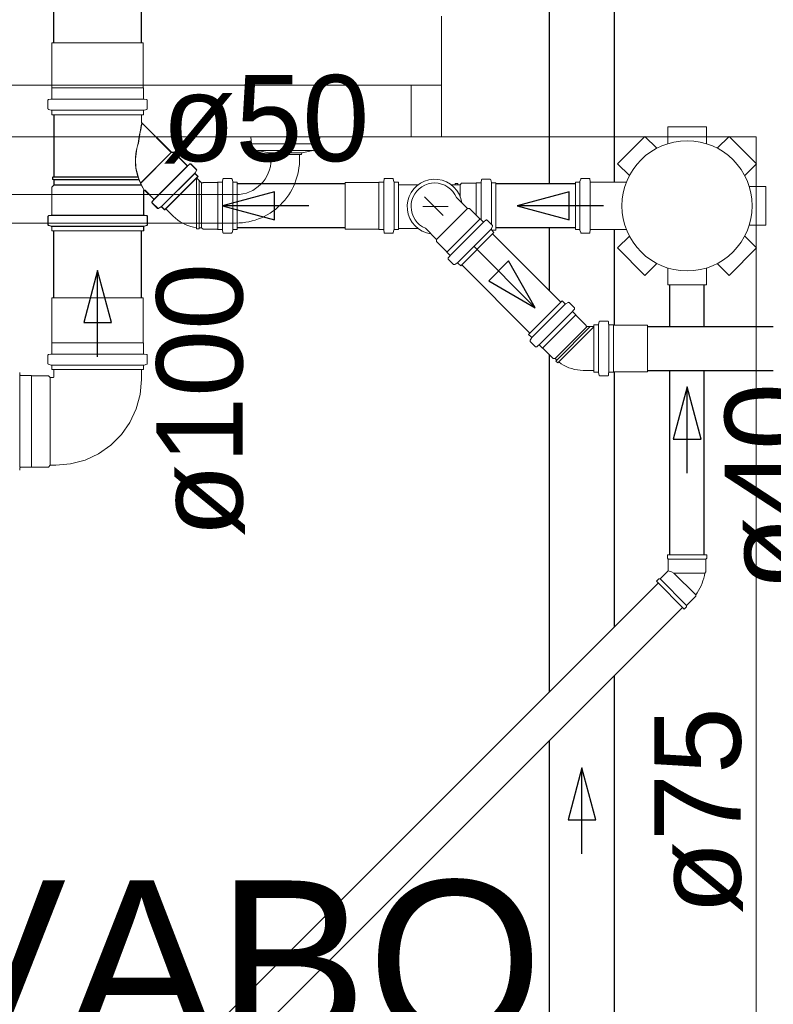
# Model space of a CAD drawing. Header units: millimetres. Extents: x 567 to 934, y -1 to 364.
# Tile 28 of 256: x 604.48 to 606.23, y 44.62 to 46.9. Entities that reach past the tile are written whole.
import ezdxf

# ---------------------------------------------------------------- set-up
doc = ezdxf.new("R2010")
doc.units = ezdxf.units.MM
doc.header["$MEASUREMENT"] = 0
doc.linetypes.add('NULL', pattern=[0])
doc.layers.add('ARQ FINA', color=8, linetype='Continuous')
for name, color, linetype, lineweight in [('CV-Condutos', 14, 'Continuous', 25), ('CV-Sentido conduto', 14, 'Continuous', 30), ('Simbolos', 14, 'Continuous', 20), ('Simbolos_int', 14, 'Continuous', 15), ('TQ-Condutos', 14, 'Continuous', 25), ('TQ-Sentido conduto', 14, 'Continuous', 30), ('TQ-Textos conduto', 7, 'Continuous', 9)]:
    doc.layers.add(name, color=color, linetype=linetype, lineweight=lineweight)
doc.styles.add('Arial', font='arial.ttf')

msp = doc.modelspace()

# ---------------------------------------------------------------- linework, layer by layer
at = {"layer": 'ARQ FINA', "lineweight": 5}
for p, q in [((605.4556, 46.749), (605.4556, 46.909)), ((603.7156, 46.749), (605.4556, 46.749)), ((605.3856, 46.629), (605.3856, 46.749)), ((605.4556, 46.749), (605.4556, 46.629)), ((605.3856, 46.629), (603.7856, 46.629)), ((605.015, 46.613), (605.0136, 46.629)), ((605.1736, 46.629), (605.1722, 46.613)), ((605.4556, 46.629), (605.3856, 46.629)), ((605.4556, 46.629), (606.1856, 46.629)), ((606.1856, 46.629), (606.1856, 42.909)), ((605.015, 46.613), (605.1722, 46.613)), ((605.0554, 46.5916), (605.0293, 46.597)), ((605.1579, 46.597), (605.0293, 46.597)), ((605.1579, 46.597), (605.1318, 46.5916)), ((605.056, 46.588), (605.0554, 46.5916)), ((605.0554, 46.5916), (605.1318, 46.5916)), ((605.0598, 46.588), (605.056, 46.588)), ((605.0598, 46.588), (605.1262, 46.588)), ((605.1312, 46.588), (605.1262, 46.588)), ((605.1318, 46.5916), (605.1312, 46.588)), ((603.6002, 46.495), (604.979, 46.495)), ((604.979, 46.429), (603.6002, 46.429))]:
    msp.add_line(p, q, dxfattribs=at)
for centre, radius, start, end in [((605.0329, 46.6146), 0.018, 185, 258.4393), ((605.1543, 46.6146), 0.018, 281.5607, 355), ((604.979, 46.5767), 0.1476, 270, 4.4129), ((604.979, 46.5767), 0.0816, 270, 360), ((604.979, 46.5767), 0.0816, 360, 7.9985)]:
    msp.add_arc(centre, radius, start, end, dxfattribs=at)
at = {"layer": 'CV-Condutos'}
for p, q in [((605.5745, 46.4037), (605.7327, 46.2455)), ((605.5028, 46.332), (605.661, 46.1738)), ((605.9336, 46.1888), (606.2257, 46.1888)), ((605.9336, 46.0874), (606.2257, 46.0874))]:
    msp.add_line(p, q, dxfattribs=at)
at = {"layer": 'CV-Sentido conduto'}
for p, q in [((605.6111, 46.3411), (605.5654, 46.2953)), ((605.6736, 46.2328), (605.6111, 46.3411)), ((605.5654, 46.2953), (605.6736, 46.2328))]:
    msp.add_line(p, q, dxfattribs=at)
msp.add_lwpolyline([(605.5322, 46.3743), (605.6736, 46.2328)], dxfattribs=at)
at = {"layer": 'Simbolos'}
for p, q in [((604.5522, 46.7427), (604.5522, 46.8474)), ((604.7642, 46.7427), (604.7642, 46.8474)), ((604.5517, 46.7422), (604.5522, 46.7427)), ((604.5517, 46.7181), (604.5517, 46.7422)), ((604.7647, 46.7422), (604.7642, 46.7427)), ((604.7647, 46.7181), (604.7647, 46.7422)), ((604.5429, 46.6947), (604.5429, 46.7136)), ((604.5447, 46.7156), (604.5499, 46.7161)), ((604.7717, 46.7156), (604.7665, 46.7161)), ((604.7735, 46.6947), (604.7735, 46.7136)), ((604.5444, 46.6928), (604.5502, 46.6912)), ((604.5517, 46.6804), (604.5517, 46.6893)), ((604.7647, 46.6804), (604.7647, 46.6893)), ((604.772, 46.6928), (604.7662, 46.6912)), ((604.7647, 46.6804), (604.5517, 46.6804)), ((604.5566, 46.5359), (604.5566, 46.6799)), ((604.5566, 46.6799), (604.7598, 46.6799)), ((604.5571, 46.5364), (604.5571, 46.6804)), ((604.5571, 46.6804), (604.7603, 46.6804)), ((604.7598, 46.662), (604.7598, 46.6799)), ((604.829, 46.5928), (604.7598, 46.662)), ((604.7603, 46.6625), (604.7603, 46.6804)), ((604.8295, 46.5933), (604.7603, 46.6625)), ((605.9806, 46.652), (605.9806, 46.6132)), ((605.9806, 46.652), (606.0706, 46.652)), ((606.0706, 46.652), (606.0706, 46.6132)), ((605.8644, 46.5666), (605.928, 46.6302)), ((605.928, 46.6302), (605.9555, 46.6028)), ((606.1232, 46.6302), (606.0957, 46.6028)), ((606.1232, 46.6302), (606.1868, 46.5666)), ((604.7575, 46.5212), (604.829, 46.5928)), ((604.758, 46.5217), (604.8295, 46.5933)), ((604.8347, 46.5928), (604.829, 46.5928)), ((604.8352, 46.5933), (604.8295, 46.5933)), ((604.8651, 46.5624), (604.8347, 46.5928)), ((604.8656, 46.5629), (604.8352, 46.5933)), ((604.789, 46.4837), (604.8664, 46.5611)), ((604.7895, 46.4842), (604.8669, 46.5616)), ((604.8718, 46.5657), (604.8678, 46.5623)), ((604.8723, 46.5662), (604.8683, 46.5628)), ((604.8869, 46.5531), (604.8745, 46.5655)), ((604.8874, 46.5536), (604.875, 46.566)), ((604.8872, 46.5507), (604.8842, 46.5454)), ((604.8877, 46.5512), (604.8847, 46.5459)), ((605.8644, 46.5666), (605.8919, 46.5391)), ((606.1868, 46.5666), (606.1593, 46.5391)), ((604.5566, 46.5359), (604.5536, 46.5357)), ((604.5536, 46.5298), (604.5536, 46.5357)), ((604.5566, 46.5295), (604.5536, 46.5298)), ((604.5571, 46.5364), (604.5541, 46.5362)), ((604.5541, 46.5303), (604.5541, 46.5362)), ((604.5571, 46.53), (604.5541, 46.5303)), ((604.7519, 46.5359), (604.5566, 46.5359)), ((604.7541, 46.5295), (604.5566, 46.5295)), ((604.5566, 46.5171), (604.5566, 46.5295)), ((604.7524, 46.5364), (604.5571, 46.5364)), ((604.7546, 46.53), (604.5571, 46.53)), ((604.5571, 46.5176), (604.5571, 46.53)), ((604.806, 46.4667), (604.8834, 46.5441)), ((604.8065, 46.4672), (604.8839, 46.5446)), ((604.8133, 46.4595), (604.8906, 46.5368)), ((604.8138, 46.46), (604.8911, 46.5373)), ((604.8906, 46.5368), (604.8845, 46.543)), ((604.8911, 46.5373), (604.885, 46.5435)), ((604.8992, 46.5226), (604.8878, 46.534)), ((604.9486, 46.5308), (604.9481, 46.5255)), ((604.9681, 46.5326), (604.9506, 46.5326)), ((604.9701, 46.5311), (604.9716, 46.5252)), ((605.3226, 46.5308), (605.3221, 46.5255)), ((605.3421, 46.5326), (605.3246, 46.5326)), ((605.344, 46.5311), (605.3456, 46.5252)), ((605.5486, 46.529), (605.5481, 46.5238)), ((605.5681, 46.5309), (605.5506, 46.5309)), ((605.57, 46.5294), (605.5716, 46.5234)), ((605.7788, 46.5311), (605.7772, 46.5252)), ((605.7808, 46.5326), (605.7983, 46.5326)), ((605.8003, 46.5308), (605.8007, 46.5255)), ((604.5517, 46.5122), (604.5566, 46.5171)), ((604.5517, 46.4486), (604.5517, 46.5122)), ((604.5522, 46.5127), (604.5571, 46.5176)), ((604.5522, 46.4491), (604.5522, 46.5127)), ((604.7594, 46.5171), (604.5566, 46.5171)), ((604.7599, 46.5176), (604.5571, 46.5176)), ((604.7647, 46.4486), (604.7647, 46.5032)), ((604.7652, 46.4491), (604.7652, 46.5037)), ((604.7877, 46.485), (604.7681, 46.5046)), ((604.7882, 46.4855), (604.7686, 46.5051)), ((604.9028, 46.5233), (604.902, 46.5226)), ((604.9364, 46.5233), (604.9028, 46.5233)), ((604.9368, 46.5237), (604.9364, 46.5233)), ((604.9461, 46.5237), (604.9368, 46.5237)), ((604.9823, 46.5237), (604.9736, 46.5237)), ((604.9823, 46.4143), (604.9823, 46.5237)), ((605.3103, 46.5233), (605.2322, 46.5233)), ((605.3107, 46.5237), (605.3103, 46.5233)), ((605.3201, 46.5237), (605.3107, 46.5237)), ((605.3562, 46.5237), (605.3475, 46.5237)), ((605.3562, 46.5237), (605.3562, 46.4143)), ((605.4016, 46.518), (605.3562, 46.518)), ((605.4991, 46.518), (605.4784, 46.518)), ((605.4875, 46.518), (605.4878, 46.521)), ((605.4937, 46.521), (605.4878, 46.521)), ((605.4939, 46.518), (605.4937, 46.521)), ((605.5027, 46.5216), (605.4991, 46.518)), ((605.5363, 46.5216), (605.5027, 46.5216)), ((605.5367, 46.522), (605.5363, 46.5216)), ((605.5461, 46.522), (605.5367, 46.522)), ((605.5822, 46.522), (605.5735, 46.522)), ((605.5822, 46.522), (605.5822, 46.4126)), ((605.7666, 46.4143), (605.7666, 46.5237)), ((605.7666, 46.5237), (605.7753, 46.5237)), ((605.8027, 46.5237), (605.8849, 46.5237)), ((606.2086, 46.514), (606.1697, 46.514)), ((606.2086, 46.514), (606.2086, 46.424)), ((604.7845, 46.4783), (604.7878, 46.4823)), ((604.785, 46.4788), (604.7883, 46.4828)), ((605.5161, 46.4629), (605.4904, 46.4886)), ((604.797, 46.4632), (604.7846, 46.4756)), ((604.7975, 46.4637), (604.7851, 46.4761)), ((604.7994, 46.4629), (604.8047, 46.4659)), ((604.7999, 46.4634), (604.8052, 46.4664)), ((604.8133, 46.4595), (604.8071, 46.4656)), ((604.8138, 46.46), (604.8076, 46.4661)), ((604.8337, 46.4447), (604.8161, 46.4623)), ((605.5212, 46.4629), (605.5161, 46.4629)), ((605.545, 46.4391), (605.5212, 46.4629)), ((604.5429, 46.4252), (604.5429, 46.4441)), ((604.5434, 46.4257), (604.5434, 46.4446)), ((604.5447, 46.4461), (604.5499, 46.4466)), ((604.5452, 46.4466), (604.5504, 46.4471)), ((604.5517, 46.4467), (604.7647, 46.4467)), ((604.5522, 46.4472), (604.7652, 46.4472)), ((604.7717, 46.4461), (604.7665, 46.4466)), ((604.7722, 46.4466), (604.767, 46.4471)), ((604.7735, 46.4252), (604.7735, 46.4441)), ((604.774, 46.4257), (604.774, 46.4446)), ((605.5455, 46.4391), (605.545, 46.4391)), ((605.5522, 46.4325), (605.5455, 46.4391)), ((605.5589, 46.4358), (605.5549, 46.4324)), ((605.574, 46.4232), (605.5616, 46.4356)), ((604.5444, 46.4233), (604.5502, 46.4217)), ((604.5449, 46.4238), (604.5507, 46.4222)), ((604.5517, 46.4213), (604.7647, 46.4213)), ((604.5517, 46.4109), (604.5517, 46.4198)), ((604.5517, 46.4109), (604.7647, 46.4109)), ((604.5522, 46.4218), (604.7652, 46.4218)), ((604.5522, 46.4114), (604.5522, 46.4203)), ((604.5522, 46.4114), (604.7652, 46.4114)), ((604.7647, 46.4109), (604.7647, 46.4198)), ((604.7652, 46.4114), (604.7652, 46.4203)), ((604.772, 46.4233), (604.7662, 46.4217)), ((604.7725, 46.4238), (604.7667, 46.4222)), ((604.8876, 46.4183), (604.8879, 46.4153)), ((604.8937, 46.4153), (604.8879, 46.4153)), ((604.894, 46.4183), (604.8937, 46.4153)), ((604.8992, 46.4183), (604.894, 46.4183)), ((604.9028, 46.4147), (604.8992, 46.4183)), ((604.9364, 46.4147), (604.9028, 46.4147)), ((604.9368, 46.4143), (604.9364, 46.4147)), ((604.9461, 46.4143), (604.9368, 46.4143)), ((604.9486, 46.4072), (604.9481, 46.4125)), ((604.9701, 46.4069), (604.9716, 46.4128)), ((604.9823, 46.4143), (604.9736, 46.4143)), ((605.3103, 46.4147), (605.2322, 46.4147)), ((605.3107, 46.4143), (605.3103, 46.4147)), ((605.3201, 46.4143), (605.3107, 46.4143)), ((605.3226, 46.4072), (605.3221, 46.4125)), ((605.344, 46.4069), (605.3456, 46.4128)), ((605.3562, 46.4143), (605.3475, 46.4143)), ((605.4016, 46.4166), (605.3562, 46.4166)), ((605.4444, 46.3912), (605.4187, 46.4169)), ((605.5743, 46.4208), (605.5712, 46.4155)), ((605.5777, 46.4069), (605.5716, 46.4131)), ((605.5822, 46.4126), (605.5735, 46.4126)), ((605.7666, 46.4143), (605.7753, 46.4143)), ((605.7788, 46.4069), (605.7772, 46.4128)), ((605.8003, 46.4072), (605.8007, 46.4125)), ((605.8027, 46.4143), (605.8849, 46.4143)), ((606.2086, 46.424), (606.1697, 46.424)), ((604.9681, 46.4054), (604.9506, 46.4054)), ((605.3421, 46.4054), (605.3246, 46.4054)), ((605.4444, 46.3861), (605.4444, 46.3912)), ((605.5777, 46.4069), (605.5004, 46.3296)), ((605.7808, 46.4054), (605.7983, 46.4054)), ((605.8644, 46.3714), (605.8919, 46.3989)), ((606.1868, 46.3714), (606.1593, 46.3989)), ((605.4682, 46.3623), (605.4444, 46.3861)), ((605.928, 46.3078), (605.8644, 46.3714)), ((606.1868, 46.3714), (606.1232, 46.3078)), ((605.4682, 46.3618), (605.4682, 46.3623)), ((605.4748, 46.3551), (605.4682, 46.3618)), ((605.4715, 46.3484), (605.4749, 46.3524)), ((605.4841, 46.3333), (605.4717, 46.3457)), ((605.4865, 46.333), (605.4918, 46.3361)), ((605.5004, 46.3296), (605.4942, 46.3357)), ((605.928, 46.3078), (605.9555, 46.3353)), ((605.9806, 46.286), (605.9806, 46.3249)), ((606.0706, 46.286), (606.0706, 46.3249)), ((606.1232, 46.3078), (606.0957, 46.3353)), ((606.0706, 46.286), (605.9806, 46.286)), ((604.5522, 46.1513), (604.5522, 46.256)), ((604.7642, 46.1513), (604.7642, 46.256)), ((605.6581, 46.1709), (605.7355, 46.2483)), ((605.7355, 46.2483), (605.7417, 46.2421)), ((605.7494, 46.2449), (605.7441, 46.2418)), ((605.7518, 46.2446), (605.7642, 46.2322)), ((605.7643, 46.2295), (605.7609, 46.2254)), ((605.7611, 46.2227), (605.7677, 46.2161)), ((605.7677, 46.2161), (605.7677, 46.2156)), ((605.7677, 46.2156), (605.7914, 46.1918)), ((605.7914, 46.1918), (605.7914, 46.1908)), ((605.7934, 46.1888), (605.8096, 46.1888)), ((605.8096, 46.0834), (605.8096, 46.1928)), ((605.8096, 46.1928), (605.8183, 46.1928)), ((605.8218, 46.2002), (605.8202, 46.1942)), ((605.8237, 46.2017), (605.8413, 46.2017)), ((605.8433, 46.1998), (605.8437, 46.1946)), ((605.8457, 46.1928), (605.8551, 46.1928)), ((605.8551, 46.1928), (605.8555, 46.1924)), ((605.8555, 46.1924), (605.9336, 46.1924)), ((605.6581, 46.1709), (605.6643, 46.1648)), ((605.6615, 46.1571), (605.6646, 46.1624)), ((604.5517, 46.1508), (604.5522, 46.1513)), ((604.5517, 46.1267), (604.5517, 46.1508)), ((604.7647, 46.1508), (604.7642, 46.1513)), ((604.7647, 46.1267), (604.7647, 46.1508)), ((605.6619, 46.1546), (605.6743, 46.1422)), ((605.677, 46.1421), (605.681, 46.1455)), ((605.6837, 46.1454), (605.6903, 46.1388)), ((605.6903, 46.1388), (605.6909, 46.1388)), ((605.6909, 46.1388), (605.7146, 46.115)), ((604.5429, 46.1033), (604.5429, 46.1222)), ((604.5447, 46.1242), (604.5499, 46.1247)), ((604.7717, 46.1242), (604.7665, 46.1247)), ((604.7735, 46.1033), (604.7735, 46.1222)), ((605.7146, 46.115), (605.7197, 46.115)), ((605.7197, 46.115), (605.7234, 46.1113)), ((604.5444, 46.1014), (604.5502, 46.0998)), ((604.5517, 46.089), (604.5517, 46.0979)), ((604.7647, 46.089), (604.7647, 46.0979)), ((604.772, 46.1014), (604.7662, 46.0998)), ((605.7234, 46.1113), (605.7215, 46.109)), ((605.7215, 46.109), (605.7256, 46.1049)), ((605.7279, 46.1068), (605.7256, 46.1049)), ((604.4774, 46.0825), (604.4779, 46.0773)), ((604.4799, 46.0755), (604.504, 46.0755)), ((604.504, 46.0755), (604.5045, 46.075)), ((604.5045, 46.075), (604.544, 46.075)), ((604.544, 46.075), (604.5484, 46.0706)), ((604.5484, 46.0706), (604.5546, 46.0706)), ((604.7647, 46.089), (604.5517, 46.089)), ((604.5566, 46.089), (604.5566, 46.0726)), ((604.7598, 46.089), (604.7598, 46.0662)), ((605.7847, 46.0874), (605.8096, 46.0874)), ((605.8096, 46.0834), (605.8183, 46.0834)), ((605.8218, 46.0759), (605.8202, 46.0819)), ((605.8237, 46.0745), (605.8413, 46.0745)), ((605.8433, 46.0763), (605.8437, 46.0815)), ((605.8457, 46.0834), (605.8551, 46.0834)), ((605.8551, 46.0834), (605.8555, 46.0838)), ((605.8555, 46.0838), (605.9336, 46.0838)), ((604.504, 45.8625), (604.5045, 45.863)), ((604.5045, 45.863), (604.544, 45.863)), ((604.544, 45.863), (604.5484, 45.8674)), ((604.5484, 45.8674), (604.561, 45.8674)), ((604.4774, 45.8555), (604.4779, 45.8607)), ((604.4799, 45.8625), (604.504, 45.8625)), ((605.98, 45.6597), (606.0712, 45.6597)), ((605.98, 45.6597), (605.98, 45.6517)), ((606.0712, 45.6597), (606.0712, 45.6517)), ((605.98, 45.6517), (605.982, 45.6496)), ((605.982, 45.6496), (605.982, 45.6227)), ((606.0712, 45.6517), (606.0692, 45.6496)), ((606.0692, 45.6496), (606.0692, 45.6197)), ((605.963, 45.6037), (605.982, 45.6227)), ((606.0692, 45.6197), (606.0668, 45.6173)), ((605.9545, 45.598), (605.9601, 45.6037)), ((605.9545, 45.598), (606.019, 45.5335)), ((605.9601, 45.6037), (605.963, 45.6037)), ((606.0458, 45.5632), (606.0458, 45.5666)), ((606.0246, 45.542), (606.0458, 45.5632)), ((606.019, 45.5335), (606.0246, 45.5392)), ((606.0246, 45.5392), (606.0246, 45.542))]:
    msp.add_line(p, q, dxfattribs=at)
for points in [[(604.5447, 46.7156), (604.5444, 46.7156), (604.5441, 46.7154), (604.5438, 46.7153), (604.5435, 46.7151), (604.5433, 46.7148), (604.5431, 46.7146), (604.543, 46.7143), (604.5429, 46.7139), (604.5429, 46.7136)], [(604.5499, 46.7161), (604.5502, 46.7161), (604.5505, 46.7162), (604.5508, 46.7164), (604.5511, 46.7166), (604.5513, 46.7168), (604.5515, 46.7171), (604.5516, 46.7174), (604.5517, 46.7177), (604.5517, 46.7181)], [(604.7647, 46.7181), (604.7647, 46.7177), (604.7648, 46.7174), (604.7649, 46.7171), (604.7651, 46.7168), (604.7653, 46.7166), (604.7656, 46.7164), (604.7659, 46.7162), (604.7662, 46.7161), (604.7665, 46.7161)], [(604.7735, 46.7136), (604.7735, 46.7139), (604.7734, 46.7143), (604.7733, 46.7146), (604.7731, 46.7148), (604.7729, 46.7151), (604.7726, 46.7153), (604.7723, 46.7154), (604.772, 46.7156), (604.7717, 46.7156)], [(604.5429, 46.6947), (604.5429, 46.6944), (604.543, 46.6941), (604.5431, 46.6939), (604.5432, 46.6936), (604.5434, 46.6934), (604.5436, 46.6932), (604.5439, 46.693), (604.5441, 46.6929), (604.5444, 46.6928)], [(604.5517, 46.6893), (604.5517, 46.6896), (604.5516, 46.6899), (604.5515, 46.6901), (604.5514, 46.6904), (604.5512, 46.6906), (604.551, 46.6908), (604.5508, 46.691), (604.5505, 46.6911), (604.5502, 46.6912)], [(604.7662, 46.6912), (604.7659, 46.6911), (604.7657, 46.691), (604.7654, 46.6908), (604.7652, 46.6906), (604.765, 46.6904), (604.7649, 46.6901), (604.7648, 46.6899), (604.7647, 46.6896), (604.7647, 46.6893)], [(604.772, 46.6928), (604.7723, 46.6929), (604.7726, 46.693), (604.7728, 46.6932), (604.773, 46.6934), (604.7732, 46.6936), (604.7733, 46.6939), (604.7734, 46.6941), (604.7735, 46.6944), (604.7735, 46.6947)], [(604.7598, 46.662), (604.7598, 46.6618), (604.7598, 46.6616), (604.7599, 46.6614), (604.76, 46.6612), (604.7601, 46.661), (604.7602, 46.6608), (604.7603, 46.6606), (604.7605, 46.6605), (604.7607, 46.6603)], [(604.7603, 46.6625), (604.7603, 46.6623), (604.7603, 46.6621), (604.7604, 46.6619), (604.7605, 46.6617), (604.7606, 46.6615), (604.7607, 46.6613), (604.7608, 46.6611), (604.761, 46.661), (604.7612, 46.6608)], [(604.7607, 46.6603), (604.7596, 46.6552), (604.7586, 46.6501), (604.7576, 46.645), (604.7567, 46.6398), (604.7557, 46.6347), (604.7549, 46.6295), (604.754, 46.6243), (604.7532, 46.6192), (604.7524, 46.614)], [(604.7612, 46.6608), (604.7601, 46.6557), (604.7591, 46.6506), (604.7581, 46.6455), (604.7572, 46.6403), (604.7562, 46.6352), (604.7554, 46.63), (604.7545, 46.6248), (604.7537, 46.6197), (604.7529, 46.6145)], [(604.7524, 46.614), (604.7505, 46.6079), (604.749, 46.6018), (604.7478, 46.5955), (604.7469, 46.5892), (604.7462, 46.5829), (604.7459, 46.5766), (604.7459, 46.5702), (604.7461, 46.5639), (604.7467, 46.5575)], [(604.7529, 46.6145), (604.751, 46.6084), (604.7495, 46.6023), (604.7483, 46.596), (604.7474, 46.5897), (604.7467, 46.5834), (604.7464, 46.5771), (604.7464, 46.5707), (604.7466, 46.5644), (604.7472, 46.558)], [(604.7467, 46.5575), (604.7478, 46.5514), (604.7492, 46.5453), (604.7509, 46.5393), (604.7528, 46.5333), (604.7549, 46.5275), (604.7573, 46.5217), (604.7599, 46.516), (604.7627, 46.5104), (604.7658, 46.505)], [(604.7472, 46.558), (604.7483, 46.5519), (604.7497, 46.5458), (604.7514, 46.5398), (604.7533, 46.5338), (604.7554, 46.528), (604.7578, 46.5222), (604.7604, 46.5165), (604.7632, 46.5109), (604.7663, 46.5055)], [(604.8651, 46.5624), (604.8653, 46.5622), (604.8656, 46.562), (604.8659, 46.5619), (604.8663, 46.5618), (604.8666, 46.5618), (604.8669, 46.5618), (604.8672, 46.5619), (604.8675, 46.5621), (604.8678, 46.5623)], [(604.8656, 46.5629), (604.8658, 46.5627), (604.8661, 46.5625), (604.8664, 46.5624), (604.8668, 46.5623), (604.8671, 46.5623), (604.8674, 46.5623), (604.8677, 46.5624), (604.868, 46.5626), (604.8683, 46.5628)], [(604.8745, 46.5655), (604.8743, 46.5657), (604.874, 46.5659), (604.8737, 46.566), (604.8734, 46.5661), (604.873, 46.5661), (604.8727, 46.5661), (604.8724, 46.566), (604.8721, 46.5658), (604.8718, 46.5657)], [(604.875, 46.566), (604.8748, 46.5662), (604.8745, 46.5664), (604.8742, 46.5665), (604.8739, 46.5666), (604.8735, 46.5666), (604.8732, 46.5666), (604.8729, 46.5665), (604.8726, 46.5663), (604.8723, 46.5662)], [(604.8872, 46.5507), (604.8874, 46.551), (604.8874, 46.5513), (604.8875, 46.5515), (604.8875, 46.5518), (604.8875, 46.5521), (604.8874, 46.5524), (604.8873, 46.5527), (604.8871, 46.5529), (604.8869, 46.5531)], [(604.8877, 46.5512), (604.8879, 46.5515), (604.8879, 46.5518), (604.888, 46.552), (604.888, 46.5523), (604.888, 46.5526), (604.8879, 46.5529), (604.8878, 46.5532), (604.8876, 46.5534), (604.8874, 46.5536)], [(604.8842, 46.5454), (604.884, 46.5451), (604.8839, 46.5449), (604.8839, 46.5446), (604.8839, 46.5443), (604.8839, 46.544), (604.884, 46.5437), (604.8841, 46.5434), (604.8843, 46.5432), (604.8845, 46.543)], [(604.8847, 46.5459), (604.8845, 46.5456), (604.8844, 46.5454), (604.8844, 46.5451), (604.8844, 46.5448), (604.8844, 46.5445), (604.8845, 46.5442), (604.8846, 46.5439), (604.8848, 46.5437), (604.885, 46.5435)], [(604.9461, 46.5237), (604.9465, 46.5238), (604.9468, 46.5238), (604.9471, 46.524), (604.9474, 46.5241), (604.9476, 46.5244), (604.9478, 46.5246), (604.948, 46.5249), (604.9481, 46.5252), (604.9481, 46.5256)], [(604.9506, 46.5326), (604.9503, 46.5326), (604.9499, 46.5325), (604.9496, 46.5324), (604.9494, 46.5322), (604.9491, 46.532), (604.9489, 46.5317), (604.9488, 46.5314), (604.9487, 46.5311), (604.9486, 46.5308)], [(604.97, 46.5311), (604.9699, 46.5314), (604.9698, 46.5317), (604.9696, 46.5319), (604.9694, 46.5321), (604.9692, 46.5323), (604.969, 46.5324), (604.9687, 46.5325), (604.9684, 46.5326), (604.9681, 46.5326)], [(604.9716, 46.5252), (604.9717, 46.5249), (604.9719, 46.5247), (604.972, 46.5244), (604.9722, 46.5242), (604.9725, 46.5241), (604.9727, 46.5239), (604.973, 46.5238), (604.9733, 46.5237), (604.9736, 46.5237)], [(605.3201, 46.5237), (605.3204, 46.5238), (605.3207, 46.5238), (605.321, 46.524), (605.3213, 46.5241), (605.3216, 46.5244), (605.3218, 46.5246), (605.3219, 46.5249), (605.322, 46.5252), (605.3221, 46.5256)], [(605.3246, 46.5326), (605.3242, 46.5326), (605.3239, 46.5325), (605.3236, 46.5324), (605.3233, 46.5322), (605.3231, 46.532), (605.3229, 46.5317), (605.3227, 46.5314), (605.3226, 46.5311), (605.3226, 46.5308)], [(605.344, 46.5311), (605.3439, 46.5314), (605.3438, 46.5317), (605.3436, 46.5319), (605.3434, 46.5321), (605.3432, 46.5323), (605.3429, 46.5324), (605.3427, 46.5325), (605.3424, 46.5326), (605.3421, 46.5326)], [(605.3456, 46.5252), (605.3457, 46.5249), (605.3458, 46.5247), (605.346, 46.5244), (605.3462, 46.5242), (605.3464, 46.5241), (605.3467, 46.5239), (605.347, 46.5238), (605.3472, 46.5237), (605.3475, 46.5237)], [(605.5506, 46.5309), (605.5502, 46.5308), (605.5499, 46.5308), (605.5496, 46.5306), (605.5493, 46.5304), (605.5491, 46.5302), (605.5489, 46.53), (605.5487, 46.5297), (605.5486, 46.5294), (605.5486, 46.529)], [(605.57, 46.5294), (605.5699, 46.5297), (605.5698, 46.5299), (605.5696, 46.5302), (605.5694, 46.5304), (605.5692, 46.5305), (605.5689, 46.5307), (605.5687, 46.5308), (605.5684, 46.5308), (605.5681, 46.5309)], [(605.7753, 46.5237), (605.7756, 46.5237), (605.7759, 46.5238), (605.7762, 46.5239), (605.7764, 46.5241), (605.7766, 46.5242), (605.7768, 46.5244), (605.777, 46.5247), (605.7771, 46.5249), (605.7772, 46.5252)], [(605.7808, 46.5326), (605.7805, 46.5326), (605.7802, 46.5325), (605.7799, 46.5324), (605.7797, 46.5323), (605.7794, 46.5321), (605.7792, 46.5319), (605.7791, 46.5317), (605.7789, 46.5314), (605.7788, 46.5311)], [(605.8003, 46.5308), (605.8002, 46.5311), (605.8001, 46.5314), (605.8, 46.5317), (605.7998, 46.532), (605.7995, 46.5322), (605.7992, 46.5324), (605.7989, 46.5325), (605.7986, 46.5326), (605.7983, 46.5326)], [(605.8008, 46.5256), (605.8008, 46.5252), (605.8009, 46.5249), (605.8011, 46.5246), (605.8013, 46.5244), (605.8015, 46.5241), (605.8018, 46.524), (605.8021, 46.5238), (605.8024, 46.5238), (605.8027, 46.5237)], [(604.7681, 46.5046), (604.7679, 46.5048), (604.7677, 46.505), (604.7675, 46.5051), (604.7672, 46.5052), (604.767, 46.5052), (604.7667, 46.5052), (604.7664, 46.5052), (604.7662, 46.5052), (604.7659, 46.5051), (604.7657, 46.505), (604.7655, 46.5048), (604.7653, 46.5046), (604.7651, 46.5044), (604.765, 46.5042), (604.7649, 46.504), (604.7648, 46.5037), (604.7647, 46.5035), (604.7647, 46.5032)], [(604.7686, 46.5051), (604.7684, 46.5053), (604.7682, 46.5055), (604.768, 46.5056), (604.7677, 46.5057), (604.7675, 46.5057), (604.7672, 46.5057), (604.7669, 46.5057), (604.7667, 46.5057), (604.7664, 46.5056), (604.7662, 46.5055), (604.766, 46.5053), (604.7658, 46.5051), (604.7656, 46.5049), (604.7655, 46.5047), (604.7654, 46.5045), (604.7653, 46.5042), (604.7652, 46.504), (604.7652, 46.5037)], [(604.8992, 46.5226), (604.8995, 46.5224), (604.8998, 46.5222), (604.9001, 46.5221), (604.9005, 46.522), (604.9008, 46.522), (604.9012, 46.5221), (604.9015, 46.5222), (604.9018, 46.5224), (604.902, 46.5226)], [(605.4904, 46.4886), (605.4868, 46.4956), (605.4822, 46.5021), (605.4767, 46.5078), (605.4705, 46.5127), (605.4636, 46.5166), (605.4562, 46.5195), (605.4485, 46.5213), (605.4406, 46.522), (605.4327, 46.5215), (605.425, 46.5199), (605.4176, 46.5171), (605.4106, 46.5134), (605.4042, 46.5086), (605.3986, 46.503), (605.3939, 46.4967), (605.3901, 46.4897), (605.3874, 46.4823), (605.3858, 46.4746), (605.3853, 46.4666), (605.386, 46.4588), (605.3878, 46.451), (605.3907, 46.4437), (605.3946, 46.4368), (605.3995, 46.4306), (605.4052, 46.4251), (605.4116, 46.4205), (605.4187, 46.4169)], [(605.5461, 46.522), (605.5464, 46.522), (605.5467, 46.5221), (605.547, 46.5222), (605.5473, 46.5224), (605.5476, 46.5226), (605.5478, 46.5229), (605.5479, 46.5232), (605.548, 46.5235), (605.5481, 46.5238)], [(605.5716, 46.5235), (605.5717, 46.5232), (605.5718, 46.5229), (605.572, 46.5227), (605.5722, 46.5225), (605.5724, 46.5223), (605.5727, 46.5222), (605.573, 46.5221), (605.5732, 46.522), (605.5735, 46.522)], [(604.7878, 46.4823), (604.788, 46.4826), (604.7882, 46.4829), (604.7883, 46.4832), (604.7883, 46.4835), (604.7883, 46.4839), (604.7882, 46.4842), (604.7881, 46.4845), (604.7879, 46.4848), (604.7877, 46.485)], [(604.7883, 46.4828), (604.7885, 46.4831), (604.7887, 46.4834), (604.7888, 46.4837), (604.7888, 46.484), (604.7888, 46.4844), (604.7887, 46.4847), (604.7886, 46.485), (604.7884, 46.4853), (604.7882, 46.4855)], [(604.7845, 46.4783), (604.7843, 46.478), (604.7841, 46.4777), (604.784, 46.4774), (604.784, 46.4771), (604.784, 46.4767), (604.7841, 46.4764), (604.7842, 46.4761), (604.7844, 46.4758), (604.7846, 46.4756)], [(604.785, 46.4788), (604.7848, 46.4785), (604.7846, 46.4782), (604.7845, 46.4779), (604.7845, 46.4776), (604.7845, 46.4772), (604.7846, 46.4769), (604.7847, 46.4766), (604.7849, 46.4763), (604.7851, 46.4761)], [(604.797, 46.4632), (604.7972, 46.463), (604.7974, 46.4628), (604.7977, 46.4627), (604.798, 46.4626), (604.7983, 46.4626), (604.7986, 46.4626), (604.7988, 46.4627), (604.7991, 46.4627), (604.7994, 46.4629)], [(604.7975, 46.4637), (604.7977, 46.4635), (604.7979, 46.4633), (604.7982, 46.4632), (604.7985, 46.4631), (604.7988, 46.4631), (604.7991, 46.4631), (604.7993, 46.4632), (604.7996, 46.4632), (604.7999, 46.4634)], [(604.8071, 46.4656), (604.8069, 46.4658), (604.8067, 46.466), (604.8064, 46.4661), (604.8061, 46.4662), (604.8058, 46.4662), (604.8055, 46.4662), (604.8052, 46.4662), (604.805, 46.4661), (604.8047, 46.466)], [(604.8076, 46.4661), (604.8074, 46.4663), (604.8072, 46.4665), (604.8069, 46.4666), (604.8066, 46.4667), (604.8063, 46.4667), (604.806, 46.4667), (604.8057, 46.4667), (604.8055, 46.4666), (604.8052, 46.4665)], [(604.5447, 46.4461), (604.5444, 46.4461), (604.5441, 46.446), (604.5438, 46.4458), (604.5435, 46.4456), (604.5433, 46.4454), (604.5431, 46.4451), (604.543, 46.4448), (604.5429, 46.4445), (604.5429, 46.4441)], [(604.5452, 46.4466), (604.5449, 46.4466), (604.5446, 46.4465), (604.5443, 46.4463), (604.544, 46.4461), (604.5438, 46.4459), (604.5436, 46.4456), (604.5435, 46.4453), (604.5434, 46.445), (604.5434, 46.4446)], [(604.5499, 46.4466), (604.5502, 46.4466), (604.5505, 46.4467), (604.5508, 46.4469), (604.5511, 46.4471), (604.5513, 46.4473), (604.5515, 46.4476), (604.5516, 46.4479), (604.5517, 46.4482), (604.5517, 46.4486)], [(604.5504, 46.4471), (604.5507, 46.4471), (604.551, 46.4472), (604.5513, 46.4474), (604.5516, 46.4476), (604.5518, 46.4478), (604.552, 46.4481), (604.5521, 46.4484), (604.5522, 46.4487), (604.5522, 46.4491)], [(604.7647, 46.4486), (604.7647, 46.4482), (604.7648, 46.4479), (604.7649, 46.4476), (604.7651, 46.4473), (604.7653, 46.4471), (604.7656, 46.4469), (604.7659, 46.4467), (604.7662, 46.4466), (604.7665, 46.4466)], [(604.7652, 46.4491), (604.7652, 46.4487), (604.7653, 46.4484), (604.7654, 46.4481), (604.7656, 46.4478), (604.7658, 46.4476), (604.7661, 46.4474), (604.7664, 46.4472), (604.7667, 46.4471), (604.767, 46.4471)], [(604.7735, 46.4441), (604.7735, 46.4445), (604.7734, 46.4448), (604.7733, 46.4451), (604.7731, 46.4454), (604.7729, 46.4456), (604.7726, 46.4458), (604.7723, 46.446), (604.772, 46.4461), (604.7717, 46.4461)], [(604.774, 46.4446), (604.774, 46.445), (604.7739, 46.4453), (604.7738, 46.4456), (604.7736, 46.4459), (604.7734, 46.4461), (604.7731, 46.4463), (604.7728, 46.4465), (604.7725, 46.4466), (604.7722, 46.4466)], [(604.8337, 46.4447), (604.8387, 46.4401), (604.844, 46.4359), (604.8496, 46.4321), (604.8555, 46.4287), (604.8616, 46.4257), (604.8678, 46.4232), (604.8743, 46.4211), (604.8809, 46.4195), (604.8876, 46.4183)], [(605.5616, 46.4356), (605.5613, 46.4359), (605.5611, 46.436), (605.5608, 46.4361), (605.5604, 46.4362), (605.5601, 46.4362), (605.5598, 46.4362), (605.5595, 46.4361), (605.5592, 46.436), (605.5589, 46.4358)], [(604.5429, 46.4252), (604.5429, 46.4249), (604.543, 46.4246), (604.5431, 46.4244), (604.5432, 46.4241), (604.5434, 46.4239), (604.5436, 46.4237), (604.5439, 46.4235), (604.5441, 46.4234), (604.5444, 46.4233)], [(604.5434, 46.4257), (604.5434, 46.4254), (604.5435, 46.4251), (604.5436, 46.4249), (604.5437, 46.4246), (604.5439, 46.4244), (604.5441, 46.4242), (604.5444, 46.424), (604.5446, 46.4239), (604.5449, 46.4238)], [(604.5517, 46.4198), (604.5517, 46.4201), (604.5516, 46.4204), (604.5515, 46.4206), (604.5514, 46.4209), (604.5512, 46.4211), (604.551, 46.4213), (604.5508, 46.4215), (604.5505, 46.4216), (604.5502, 46.4217)], [(604.5522, 46.4203), (604.5522, 46.4206), (604.5521, 46.4209), (604.552, 46.4211), (604.5519, 46.4214), (604.5517, 46.4216), (604.5515, 46.4218), (604.5513, 46.422), (604.551, 46.4221), (604.5507, 46.4222)], [(604.7662, 46.4217), (604.7659, 46.4216), (604.7657, 46.4215), (604.7654, 46.4213), (604.7652, 46.4211), (604.765, 46.4209), (604.7649, 46.4206), (604.7648, 46.4204), (604.7647, 46.4201), (604.7647, 46.4198)], [(604.7667, 46.4222), (604.7664, 46.4221), (604.7662, 46.422), (604.7659, 46.4218), (604.7657, 46.4216), (604.7655, 46.4214), (604.7654, 46.4211), (604.7653, 46.4209), (604.7652, 46.4206), (604.7652, 46.4203)], [(604.772, 46.4233), (604.7723, 46.4234), (604.7726, 46.4235), (604.7728, 46.4237), (604.773, 46.4239), (604.7732, 46.4241), (604.7733, 46.4244), (604.7734, 46.4246), (604.7735, 46.4249), (604.7735, 46.4252)], [(604.7725, 46.4238), (604.7728, 46.4239), (604.7731, 46.424), (604.7733, 46.4242), (604.7735, 46.4244), (604.7737, 46.4246), (604.7738, 46.4249), (604.7739, 46.4251), (604.774, 46.4254), (604.774, 46.4257)], [(604.9481, 46.4125), (604.9481, 46.4128), (604.948, 46.4131), (604.9478, 46.4134), (604.9476, 46.4137), (604.9474, 46.4139), (604.9471, 46.4141), (604.9468, 46.4142), (604.9465, 46.4143), (604.9461, 46.4143)], [(604.9736, 46.4143), (604.9733, 46.4143), (604.973, 46.4142), (604.9727, 46.4141), (604.9725, 46.414), (604.9722, 46.4138), (604.972, 46.4136), (604.9719, 46.4134), (604.9717, 46.4131), (604.9716, 46.4128)], [(605.3221, 46.4125), (605.322, 46.4128), (605.3219, 46.4131), (605.3218, 46.4134), (605.3216, 46.4137), (605.3213, 46.4139), (605.321, 46.4141), (605.3207, 46.4142), (605.3204, 46.4143), (605.3201, 46.4143)], [(605.3475, 46.4143), (605.3472, 46.4143), (605.347, 46.4142), (605.3467, 46.4141), (605.3464, 46.414), (605.3462, 46.4138), (605.346, 46.4136), (605.3458, 46.4134), (605.3457, 46.4131), (605.3456, 46.4128)], [(605.5522, 46.4325), (605.5524, 46.4323), (605.5527, 46.4321), (605.553, 46.432), (605.5533, 46.4319), (605.5537, 46.4319), (605.554, 46.4319), (605.5543, 46.432), (605.5546, 46.4322), (605.5549, 46.4324)], [(605.5712, 46.4155), (605.5711, 46.4153), (605.571, 46.415), (605.571, 46.4147), (605.571, 46.4144), (605.571, 46.4141), (605.5711, 46.4138), (605.5712, 46.4136), (605.5714, 46.4133), (605.5716, 46.4131)], [(605.5735, 46.4126), (605.5734, 46.4126), (605.5733, 46.4126), (605.5732, 46.4125), (605.573, 46.4125), (605.5729, 46.4125), (605.5728, 46.4124), (605.5727, 46.4124), (605.5725, 46.4123), (605.5724, 46.4122)], [(605.5743, 46.4208), (605.5744, 46.4211), (605.5745, 46.4214), (605.5746, 46.4217), (605.5746, 46.422), (605.5745, 46.4223), (605.5745, 46.4225), (605.5743, 46.4228), (605.5742, 46.423), (605.574, 46.4233)], [(605.7772, 46.4128), (605.7771, 46.4131), (605.777, 46.4134), (605.7768, 46.4136), (605.7766, 46.4138), (605.7764, 46.414), (605.7762, 46.4141), (605.7759, 46.4142), (605.7756, 46.4143), (605.7753, 46.4143)], [(605.8027, 46.4143), (605.8024, 46.4143), (605.8021, 46.4142), (605.8018, 46.4141), (605.8015, 46.4139), (605.8013, 46.4137), (605.8011, 46.4134), (605.8009, 46.4131), (605.8008, 46.4128), (605.8008, 46.4125)], [(604.9486, 46.4073), (604.9487, 46.4069), (604.9488, 46.4066), (604.9489, 46.4063), (604.9491, 46.4061), (604.9494, 46.4058), (604.9496, 46.4057), (604.9499, 46.4055), (604.9503, 46.4055), (604.9506, 46.4054)], [(604.9681, 46.4054), (604.9684, 46.4054), (604.9687, 46.4055), (604.969, 46.4056), (604.9692, 46.4058), (604.9694, 46.4059), (604.9696, 46.4061), (604.9698, 46.4064), (604.9699, 46.4066), (604.97, 46.4069)], [(605.3226, 46.4073), (605.3226, 46.4069), (605.3227, 46.4066), (605.3229, 46.4063), (605.3231, 46.4061), (605.3233, 46.4058), (605.3236, 46.4057), (605.3239, 46.4055), (605.3242, 46.4055), (605.3246, 46.4054)], [(605.3421, 46.4054), (605.3424, 46.4054), (605.3427, 46.4055), (605.3429, 46.4056), (605.3432, 46.4058), (605.3434, 46.4059), (605.3436, 46.4061), (605.3438, 46.4064), (605.3439, 46.4066), (605.344, 46.4069)], [(605.7788, 46.4069), (605.7789, 46.4066), (605.7791, 46.4064), (605.7792, 46.4061), (605.7794, 46.4059), (605.7797, 46.4058), (605.7799, 46.4056), (605.7802, 46.4055), (605.7805, 46.4054), (605.7808, 46.4054)], [(605.7983, 46.4054), (605.7986, 46.4055), (605.7989, 46.4055), (605.7992, 46.4057), (605.7995, 46.4058), (605.7998, 46.4061), (605.8, 46.4063), (605.8001, 46.4066), (605.8002, 46.4069), (605.8003, 46.4073)], [(605.4715, 46.3484), (605.4713, 46.3481), (605.4712, 46.3478), (605.4711, 46.3475), (605.4711, 46.3472), (605.4711, 46.3469), (605.4711, 46.3466), (605.4713, 46.3462), (605.4714, 46.346), (605.4716, 46.3457)], [(605.4749, 46.3524), (605.4751, 46.3527), (605.4753, 46.353), (605.4754, 46.3533), (605.4754, 46.3537), (605.4754, 46.354), (605.4753, 46.3543), (605.4752, 46.3546), (605.475, 46.3549), (605.4748, 46.3551)], [(605.484, 46.3333), (605.4843, 46.3331), (605.4845, 46.333), (605.4848, 46.3328), (605.4851, 46.3328), (605.4853, 46.3327), (605.4856, 46.3327), (605.4859, 46.3328), (605.4862, 46.3329), (605.4865, 46.333)], [(605.4942, 46.3357), (605.494, 46.3359), (605.4937, 46.3361), (605.4935, 46.3362), (605.4932, 46.3363), (605.4929, 46.3363), (605.4926, 46.3363), (605.4923, 46.3363), (605.492, 46.3362), (605.4918, 46.3361)], [(605.7417, 46.2421), (605.7419, 46.242), (605.7421, 46.2418), (605.7424, 46.2417), (605.7427, 46.2416), (605.743, 46.2416), (605.7432, 46.2416), (605.7435, 46.2416), (605.7438, 46.2417), (605.7441, 46.2418)], [(605.7518, 46.2446), (605.7516, 46.2448), (605.7513, 46.2449), (605.7511, 46.245), (605.7508, 46.2451), (605.7505, 46.2452), (605.7502, 46.2452), (605.7499, 46.2451), (605.7497, 46.245), (605.7494, 46.2449)], [(605.7643, 46.2295), (605.7645, 46.2298), (605.7646, 46.2301), (605.7647, 46.2304), (605.7648, 46.2307), (605.7648, 46.231), (605.7647, 46.2314), (605.7646, 46.2317), (605.7644, 46.2319), (605.7642, 46.2322)], [(605.7609, 46.2254), (605.7608, 46.2252), (605.7606, 46.2249), (605.7605, 46.2246), (605.7605, 46.2242), (605.7605, 46.2239), (605.7606, 46.2236), (605.7607, 46.2233), (605.7608, 46.223), (605.7611, 46.2227)], [(605.7914, 46.1908), (605.7915, 46.1904), (605.7916, 46.1901), (605.7917, 46.1898), (605.7919, 46.1895), (605.7921, 46.1892), (605.7924, 46.189), (605.7927, 46.1889), (605.7931, 46.1888), (605.7934, 46.1888)], [(605.8183, 46.1928), (605.8186, 46.1928), (605.8189, 46.1928), (605.8191, 46.193), (605.8194, 46.1931), (605.8196, 46.1933), (605.8198, 46.1935), (605.82, 46.1937), (605.8201, 46.194), (605.8202, 46.1942)], [(605.8237, 46.2017), (605.8234, 46.2016), (605.8232, 46.2016), (605.8229, 46.2015), (605.8226, 46.2013), (605.8224, 46.2012), (605.8222, 46.2009), (605.822, 46.2007), (605.8219, 46.2005), (605.8218, 46.2002)], [(605.8433, 46.1998), (605.8432, 46.2002), (605.8431, 46.2005), (605.8429, 46.2008), (605.8427, 46.201), (605.8425, 46.2012), (605.8422, 46.2014), (605.8419, 46.2016), (605.8416, 46.2016), (605.8413, 46.2017)], [(605.8437, 46.1946), (605.8438, 46.1943), (605.8439, 46.194), (605.844, 46.1937), (605.8443, 46.1934), (605.8445, 46.1932), (605.8448, 46.193), (605.8451, 46.1929), (605.8454, 46.1928), (605.8457, 46.1928)], [(605.6646, 46.1624), (605.6647, 46.1626), (605.6648, 46.1629), (605.6649, 46.1632), (605.6649, 46.1635), (605.6648, 46.1638), (605.6648, 46.1641), (605.6646, 46.1643), (605.6645, 46.1646), (605.6643, 46.1648)], [(605.6615, 46.1571), (605.6614, 46.1568), (605.6613, 46.1565), (605.6613, 46.1562), (605.6613, 46.1559), (605.6613, 46.1556), (605.6614, 46.1554), (605.6615, 46.1551), (605.6617, 46.1549), (605.6619, 46.1546)], [(605.6743, 46.1422), (605.6745, 46.142), (605.6748, 46.1419), (605.6751, 46.1417), (605.6754, 46.1417), (605.6757, 46.1417), (605.6761, 46.1417), (605.6764, 46.1418), (605.6767, 46.1419), (605.677, 46.1421)], [(605.6837, 46.1454), (605.6834, 46.1456), (605.6832, 46.1458), (605.6829, 46.1459), (605.6825, 46.146), (605.6822, 46.146), (605.6819, 46.1459), (605.6816, 46.1458), (605.6813, 46.1457), (605.681, 46.1455)], [(604.5447, 46.1242), (604.5444, 46.1242), (604.5441, 46.1241), (604.5438, 46.1239), (604.5435, 46.1237), (604.5433, 46.1235), (604.5431, 46.1232), (604.543, 46.1229), (604.5429, 46.1226), (604.5429, 46.1222)], [(604.5499, 46.1247), (604.5502, 46.1248), (604.5505, 46.1249), (604.5508, 46.125), (604.5511, 46.1252), (604.5513, 46.1255), (604.5515, 46.1257), (604.5516, 46.126), (604.5517, 46.1264), (604.5517, 46.1267)], [(604.7647, 46.1267), (604.7647, 46.1264), (604.7648, 46.126), (604.7649, 46.1257), (604.7651, 46.1255), (604.7653, 46.1252), (604.7656, 46.125), (604.7659, 46.1249), (604.7662, 46.1248), (604.7665, 46.1247)], [(604.7735, 46.1222), (604.7735, 46.1226), (604.7734, 46.1229), (604.7733, 46.1232), (604.7731, 46.1235), (604.7729, 46.1237), (604.7726, 46.1239), (604.7723, 46.1241), (604.772, 46.1242), (604.7717, 46.1242)], [(604.5429, 46.1033), (604.5429, 46.1031), (604.543, 46.1028), (604.5431, 46.1025), (604.5432, 46.1022), (604.5434, 46.102), (604.5436, 46.1018), (604.5439, 46.1016), (604.5441, 46.1015), (604.5444, 46.1014)], [(604.5517, 46.0979), (604.5517, 46.0982), (604.5516, 46.0985), (604.5515, 46.0988), (604.5514, 46.099), (604.5512, 46.0992), (604.551, 46.0994), (604.5508, 46.0996), (604.5505, 46.0997), (604.5502, 46.0998)], [(604.7662, 46.0998), (604.7659, 46.0997), (604.7657, 46.0996), (604.7654, 46.0994), (604.7652, 46.0992), (604.765, 46.099), (604.7649, 46.0988), (604.7648, 46.0985), (604.7647, 46.0982), (604.7647, 46.0979)], [(604.772, 46.1014), (604.7723, 46.1015), (604.7726, 46.1016), (604.7728, 46.1018), (604.773, 46.102), (604.7732, 46.1022), (604.7733, 46.1025), (604.7734, 46.1028), (604.7735, 46.1031), (604.7735, 46.1033)], [(605.7279, 46.1068), (605.7335, 46.1029), (605.7393, 46.0994), (605.7453, 46.0963), (605.7515, 46.0936), (605.758, 46.0914), (605.7645, 46.0897), (605.7712, 46.0884), (605.7779, 46.0876), (605.7847, 46.0874)], [(604.4779, 46.0774), (604.4779, 46.077), (604.478, 46.0767), (604.4782, 46.0764), (604.4784, 46.0762), (604.4786, 46.0759), (604.4789, 46.0758), (604.4792, 46.0756), (604.4795, 46.0756), (604.4799, 46.0755)], [(604.5546, 46.0706), (604.555, 46.0707), (604.5553, 46.0707), (604.5556, 46.0709), (604.5559, 46.0711), (604.5561, 46.0713), (604.5563, 46.0716), (604.5565, 46.0719), (604.5566, 46.0723), (604.5566, 46.0726)], [(605.8202, 46.0819), (605.8201, 46.0822), (605.82, 46.0824), (605.8198, 46.0826), (605.8196, 46.0829), (605.8194, 46.083), (605.8191, 46.0832), (605.8189, 46.0833), (605.8186, 46.0833), (605.8183, 46.0834)], [(605.8218, 46.0759), (605.8219, 46.0757), (605.822, 46.0754), (605.8222, 46.0752), (605.8224, 46.075), (605.8226, 46.0748), (605.8229, 46.0747), (605.8232, 46.0745), (605.8234, 46.0745), (605.8237, 46.0745)], [(605.8413, 46.0745), (605.8416, 46.0745), (605.8419, 46.0746), (605.8422, 46.0747), (605.8425, 46.0749), (605.8427, 46.0751), (605.8429, 46.0754), (605.8431, 46.0757), (605.8432, 46.076), (605.8433, 46.0763)], [(605.8457, 46.0834), (605.8454, 46.0833), (605.8451, 46.0833), (605.8448, 46.0831), (605.8445, 46.0829), (605.8443, 46.0827), (605.844, 46.0825), (605.8439, 46.0822), (605.8438, 46.0819), (605.8437, 46.0815)], [(604.561, 45.8674), (604.5955, 45.8704), (604.629, 45.8794), (604.6604, 45.8941), (604.6888, 45.9139), (604.7133, 45.9384), (604.7332, 45.9668), (604.7478, 45.9982), (604.7568, 46.0317), (604.7598, 46.0662)], [(604.4799, 45.8625), (604.4795, 45.8625), (604.4792, 45.8624), (604.4789, 45.8623), (604.4786, 45.8621), (604.4784, 45.8619), (604.4782, 45.8616), (604.478, 45.8613), (604.4779, 45.861), (604.4779, 45.8607)], [(606.0458, 45.5666), (606.0493, 45.5717), (606.0525, 45.5769), (606.0555, 45.5823), (606.0581, 45.5879), (606.0605, 45.5935), (606.0625, 45.5993), (606.0643, 45.6052), (606.0657, 45.6112), (606.0668, 45.6173)]]:
    msp.add_lwpolyline(points, dxfattribs=at)
msp.add_circle((606.0256, 46.469), 0.151, dxfattribs=at)
at = {"layer": 'Simbolos_int'}
for p, q in [((604.7642, 46.8474), (604.5522, 46.8474)), ((604.7642, 46.7427), (604.5522, 46.7427)), ((604.7647, 46.7162), (604.5517, 46.7162)), ((604.7647, 46.6908), (604.5517, 46.6908)), ((604.8878, 46.534), (604.8161, 46.4623)), ((604.8876, 46.4183), (604.8876, 46.5338)), ((604.894, 46.4183), (604.894, 46.5278)), ((604.8992, 46.4183), (604.8992, 46.5226)), ((604.9368, 46.4143), (604.9368, 46.5237)), ((604.948, 46.4143), (604.948, 46.5237)), ((604.972, 46.4143), (604.972, 46.5237)), ((605.2322, 46.5233), (605.2322, 46.4147)), ((605.3107, 46.5237), (605.3107, 46.4143)), ((605.3219, 46.5237), (605.3219, 46.4143)), ((605.346, 46.5237), (605.346, 46.4143)), ((605.3562, 46.518), (605.3562, 46.4166)), ((605.4991, 46.518), (605.4991, 46.4907)), ((605.5363, 46.5216), (605.5363, 46.4477)), ((605.5479, 46.522), (605.5479, 46.4367)), ((605.572, 46.522), (605.572, 46.4252)), ((605.7768, 46.4143), (605.7768, 46.5237)), ((605.8009, 46.4143), (605.8009, 46.5237)), ((605.4166, 46.4898), (605.4595, 46.4469)), ((605.4129, 46.4673), (605.4713, 46.4673)), ((605.4444, 46.3912), (605.5161, 46.4629)), ((605.4682, 46.3618), (605.5455, 46.4391)), ((605.5535, 46.4312), (605.4761, 46.3538)), ((605.5705, 46.4142), (605.4931, 46.3368)), ((605.572, 46.4168), (605.572, 46.4126)), ((604.7642, 46.256), (604.5522, 46.256)), ((605.6654, 46.1637), (605.7427, 46.2411)), ((605.6824, 46.1467), (605.7598, 46.224)), ((605.6903, 46.1388), (605.7677, 46.2161)), ((605.7197, 46.115), (605.7935, 46.1888)), ((605.7234, 46.1113), (605.8008, 46.1888)), ((605.7279, 46.1068), (605.8096, 46.1885)), ((605.8096, 46.1888), (605.8096, 46.0874)), ((605.8198, 46.0834), (605.8198, 46.1928)), ((605.8439, 46.0834), (605.8439, 46.1928)), ((605.8551, 46.0834), (605.8551, 46.1928)), ((605.9336, 46.0838), (605.9336, 46.1924)), ((604.7642, 46.1513), (604.5522, 46.1513)), ((604.7647, 46.1249), (604.5517, 46.1249)), ((604.7647, 46.0994), (604.5517, 46.0994)), ((604.478, 45.8625), (604.478, 46.0755)), ((604.5045, 45.863), (604.5045, 46.075)), ((604.5484, 45.8674), (604.5484, 46.0706)), ((604.5566, 46.089), (604.7598, 46.089)), ((605.982, 45.6496), (606.0692, 45.6496)), ((605.9894, 45.6197), (605.982, 45.6227)), ((605.9952, 45.6173), (605.9894, 45.6197)), ((605.9952, 45.6173), (606.0458, 45.5666)), ((606.0668, 45.6173), (605.9952, 45.6173)), ((606.0246, 45.542), (605.963, 45.6037))]:
    msp.add_line(p, q, dxfattribs=at)
msp.add_lwpolyline([(605.503, 46.476), (605.5007, 46.4862), (605.4968, 46.4958), (605.4914, 46.5048), (605.4846, 46.5127), (605.4765, 46.5193), (605.4675, 46.5246), (605.4578, 46.5283), (605.4475, 46.5304), (605.4371, 46.5308), (605.4268, 46.5295), (605.4168, 46.5265), (605.4074, 46.5219), (605.3989, 46.5158), (605.3915, 46.5084), (605.3854, 46.4999), (605.3808, 46.4905), (605.3778, 46.4805), (605.3765, 46.4702), (605.3769, 46.4597), (605.3789, 46.4495), (605.3827, 46.4398), (605.388, 46.4307), (605.3946, 46.4227), (605.4025, 46.4159), (605.4114, 46.4104), (605.4211, 46.4065), (605.4313, 46.4043)], dxfattribs=at)
at = {"layer": 'TQ-Condutos'}
for p, q in [((604.5566, 46.8474), (604.5566, 49.6653)), ((604.7598, 46.8474), (604.7598, 49.6653)), ((605.7063, 46.5197), (605.7063, 47.094)), ((605.8573, 46.5237), (605.8573, 47.094)), ((605.2322, 46.5197), (604.9823, 46.5197)), ((605.7666, 46.5197), (605.5822, 46.5197)), ((604.5566, 46.256), (604.5566, 46.4109)), ((604.7598, 46.256), (604.7598, 46.4109)), ((605.2322, 46.4183), (604.9823, 46.4183)), ((605.7666, 46.4183), (605.5822, 46.4183)), ((605.7063, 46.2718), (605.7063, 46.4183)), ((605.8573, 46.1924), (605.8573, 46.4143)), ((605.9856, 46.1888), (605.9856, 46.286)), ((606.0656, 46.1888), (606.0656, 46.286)), ((605.7063, 45.3419), (605.7063, 46.1233)), ((605.8573, 45.4929), (605.8573, 46.0838)), ((605.9856, 45.6597), (605.9856, 46.0874)), ((606.0656, 45.6597), (606.0656, 46.0874)), ((603.2883, 42.9239), (605.9584, 45.5941)), ((603.3343, 42.8567), (606.015, 45.5375)), ((605.8573, 42.8449), (605.8573, 45.3798)), ((605.7063, 42.8449), (605.7063, 45.2288))]:
    msp.add_line(p, q, dxfattribs=at)
at = {"layer": 'TQ-Sentido conduto'}
for p, q in [((605.0686, 46.5014), (604.9478, 46.469)), ((605.0686, 46.4367), (605.0686, 46.5014)), ((605.7523, 46.5014), (605.6315, 46.469)), ((605.7523, 46.4367), (605.7523, 46.5014)), ((604.9478, 46.469), (605.0686, 46.4367)), ((605.6315, 46.469), (605.7523, 46.4367)), ((604.6582, 46.319), (604.6259, 46.1983)), ((604.6906, 46.1983), (604.6582, 46.319)), ((604.6259, 46.1983), (604.6906, 46.1983)), ((606.0256, 46.0489), (605.9933, 45.9281)), ((606.058, 45.9281), (606.0256, 46.0489)), ((605.9933, 45.9281), (606.058, 45.9281)), ((605.7818, 45.1655), (605.7495, 45.0448)), ((605.8142, 45.0448), (605.7818, 45.1655)), ((605.7495, 45.0448), (605.8142, 45.0448))]:
    msp.add_line(p, q, dxfattribs=at)
for points in [[(605.1478, 46.469), (604.9478, 46.469)], [(605.8315, 46.469), (605.6315, 46.469)], [(604.6582, 46.119), (604.6582, 46.319)], [(606.0256, 45.8489), (606.0256, 46.0489)], [(605.7818, 44.9655), (605.7818, 45.1655)]]:
    msp.add_lwpolyline(points, dxfattribs=at)

# ---------------------------------------------------------------- texts
at = {"layer": 'ARQ FINA', "linetype": 'NULL', "lineweight": 5, "insert": (603.5949, 44.5237), "char_height": 0.375, "width": 4.194169, "attachment_point": 7, "line_spacing_factor": 0.9, "style": 'Arial'}
msp.add_mtext('LAVABO', dxfattribs=at)
at = {"layer": 'TQ-Textos conduto', "linetype": 'NULL', "insert": (605.0478, 46.5672), "char_height": 0.2, "width": 0.962805, "attachment_point": 8, "line_spacing_factor": 0.6, "style": 'Arial'}
msp.add_mtext('ø50', dxfattribs=at)
at = {"layer": 'TQ-Textos conduto', "linetype": 'NULL', "char_height": 0.2, "attachment_point": 8, "rotation": 90.0002, "line_spacing_factor": 0.6, "style": 'Arial'}
for s, insert, width in [('ø100', (604.9998, 46.0182), 1.273476), ('ø40', (606.3183, 45.8174), 0.962805), ('ø75', (606.1554, 45.0655), 0.962805)]:
    msp.add_mtext(s, dxfattribs=dict(at, insert=insert, width=width))

doc.saveas('drawing.dxf')
